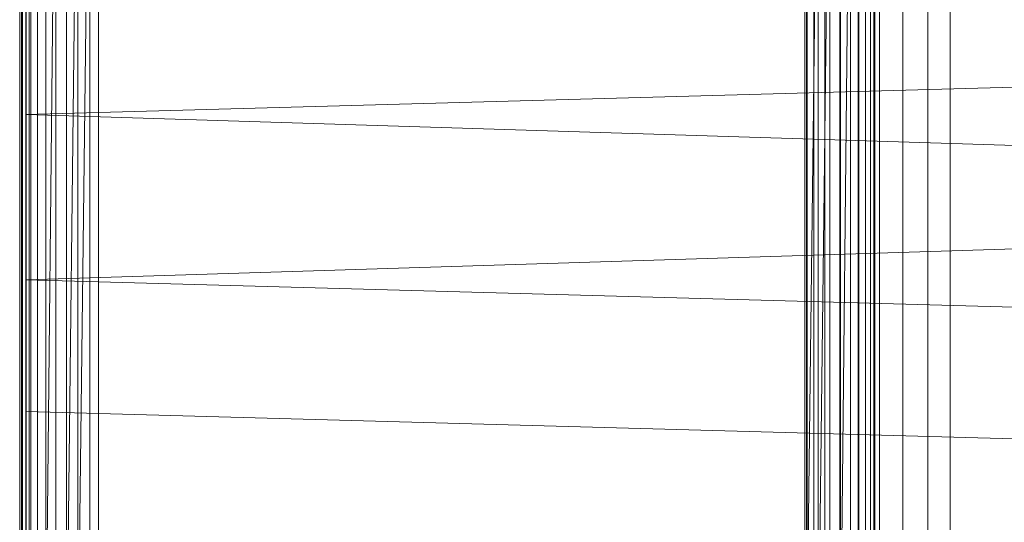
# Model space of a CAD drawing. Header units: metres. Extents: x 397.7 to 427.5, y 12.7 to 28.4.
# Tile 53 of 142: x 407.5527 to 407.7428, y 26.2484 to 26.3455. Entities that reach past the tile are written whole.
import ezdxf

# ---------------------------------------------------------------- set-up
doc = ezdxf.new("R2010")
doc.units = ezdxf.units.M
doc.layers.add('A-DETL-____-MBND', color=7, linetype='Continuous', lineweight=18)

# ---------------------------------------------------------------- blocks, each defined once
blk = doc.blocks.new('Family - Inodor P2-153200-05_CLI_AIRE_P2')
at = {"layer": 'A-DETL-____-MBND', "color": 253, "true_color": 0xaaaaaa}
for p, q in [((0.00056, 0.01465), (0.00056, 0.38826)), ((0.00056, 0.01465), (0.00056, 0.38826)), ((0.16489, 0.38826), (0.16489, 0.01465)), ((0.16489, 0.38826), (0.16489, 0.01465)), ((0, 0.36417), (0, 0.03582)), ((0, 0.03582), (0, 0.36417)), ((0.00056, 0.36417), (0.00056, 0.03582)), ((0.00056, 0.03582), (0.00056, 0.36417)), ((0.15833, 0.36132), (0.15833, 0.04336)), ((0.16188, 0.3615), (0.16187, 0.04318)), ((0.16598, 0.36171), (0.16598, 0.04297)), ((0.17052, 0.36194), (0.17052, 0.04274)), ((0.17536, 0.36218), (0.17536, 0.04249)), ((0.17966, 0.04228), (0.17966, 0.3624)), ((0.15161, 0.36098), (0.15161, 0.0437)), ((0.15205, 0.361), (0.15205, 0.04368)), ((0.15334, 0.36106), (0.15334, 0.04361)), ((0.15546, 0.36117), (0.15546, 0.04351)), ((0.01521, 0.35403), (0.01521, 0.05064)), ((0.01521, 0.35403), (0.01521, 0.05064)), ((0.00036, 0.10805), (0.00036, 0.29485)), ((0.00036, 0.10805), (0.00036, 0.29485)), ((0.00056, 0.10805), (0.00056, 0.29485)), ((0.00056, 0.29485), (0.00056, 0.10805)), ((0.00056, 0.10805), (0.00056, 0.29485)), ((0.00116, 0.10805), (0.00116, 0.29485)), ((0.00116, 0.29485), (0.00116, 0.10805)), ((0.00116, 0.10805), (0.00116, 0.29485)), ((0.00213, 0.10805), (0.00213, 0.29485)), ((0.00213, 0.29485), (0.00213, 0.10805)), ((0.00213, 0.10805), (0.00213, 0.29485)), ((0.00345, 0.10805), (0.00345, 0.29485)), ((0.00345, 0.29485), (0.00345, 0.10805)), ((0.00345, 0.10805), (0.00345, 0.29485)), ((0.00508, 0.10805), (0.00508, 0.29485)), ((0.00508, 0.29485), (0.00508, 0.10805)), ((0.00696, 0.29485), (0.00508, 0.10805)), ((0.00508, 0.10805), (0.00508, 0.29485)), ((0.00508, 0.10805), (0.00696, 0.29485)), ((0.00696, 0.10805), (0.00696, 0.29485)), ((0.00696, 0.10805), (0.00696, 0.29485)), ((0.00696, 0.10805), (0.00696, 0.29485)), ((0.00904, 0.10805), (0.00904, 0.29485)), ((0.00904, 0.29485), (0.00904, 0.10805)), ((0.01126, 0.29485), (0.00904, 0.10805)), ((0.00904, 0.10805), (0.00904, 0.29485)), ((0.00904, 0.10805), (0.01126, 0.29485)), ((0.01126, 0.10805), (0.01126, 0.29485)), ((0.01354, 0.29485), (0.01126, 0.10805)), ((0.01126, 0.10805), (0.01126, 0.29485)), ((0.01126, 0.10805), (0.01126, 0.29485)), ((0.01126, 0.10805), (0.01354, 0.29485)), ((0.01354, 0.10805), (0.01354, 0.29485)), ((0.01354, 0.29485), (0.01354, 0.10805)), ((0.01354, 0.10805), (0.01354, 0.29485)), ((0.15191, 0.10805), (0.15191, 0.29485)), ((0.15191, 0.29485), (0.15191, 0.10805)), ((0.15419, 0.29485), (0.15191, 0.10805)), ((0.15191, 0.10805), (0.15191, 0.29485)), ((0.15191, 0.10805), (0.15419, 0.29485)), ((0.15419, 0.10805), (0.15419, 0.29485)), ((0.15641, 0.29485), (0.15419, 0.10805)), ((0.15419, 0.10805), (0.15419, 0.29485)), ((0.15419, 0.10805), (0.15419, 0.29485)), ((0.15419, 0.10805), (0.15641, 0.29485)), ((0.15641, 0.10805), (0.15641, 0.29485)), ((0.15641, 0.10805), (0.15641, 0.29485)), ((0.15641, 0.10805), (0.15641, 0.29485)), ((0.15849, 0.10805), (0.15849, 0.29485)), ((0.15849, 0.29485), (0.15849, 0.10805)), ((0.16037, 0.29485), (0.15849, 0.10805)), ((0.15849, 0.10805), (0.15849, 0.29485)), ((0.15849, 0.10805), (0.16037, 0.29485)), ((0.16037, 0.10805), (0.16037, 0.29485)), ((0.16037, 0.10805), (0.16037, 0.29485)), ((0.16037, 0.10805), (0.16037, 0.29485)), ((0.162, 0.10805), (0.162, 0.29485)), ((0.162, 0.29485), (0.162, 0.10805)), ((0.162, 0.10805), (0.162, 0.29485)), ((0.16332, 0.10805), (0.16332, 0.29485)), ((0.16332, 0.29485), (0.16332, 0.10805)), ((0.16332, 0.10805), (0.16332, 0.29485)), ((0.16429, 0.10805), (0.16429, 0.29485)), ((0.16429, 0.29485), (0.16429, 0.10805)), ((0.16429, 0.10805), (0.16429, 0.29485)), ((0.16489, 0.10805), (0.16489, 0.29485)), ((0.16489, 0.29485), (0.16489, 0.10805)), ((0.16489, 0.10805), (0.16489, 0.29485)), ((0.16509, 0.29485), (0.16509, 0.10805)), ((0.16509, 0.29485), (0.16509, 0.10805)), ((0.00127, 0.11722), (0.00127, 0.28262)), ((0.00127, 0.13284), (0.00127, 0.26701)), ((0.00127, 0.267), (0.00127, 0.13339)), ((0.00186, 0.13288), (0.00186, 0.26697)), ((0.00186, 0.13288), (0.00186, 0.26697)), ((0.00186, 0.26697), (0.00186, 0.13288)), ((0.00186, 0.13288), (0.00186, 0.26697)), ((0.00127, 0.2159), (0.00127, 0.24131)), ((0.51095, 0.22997), (0.00127, 0.2159)), ((0.51095, 0.19991), (0.00127, 0.2159)), ((0.00127, 0.18393), (0.00127, 0.2159)), ((0.51095, 0.19991), (0.00127, 0.18393)), ((0.51095, 0.16986), (0.00127, 0.18393)), ((0.00127, 0.15852), (0.00127, 0.18393)), ((0.51095, 0.14444), (0.00127, 0.15852)), ((0.00127, 0.13475), (0.00127, 0.15852))]:
    blk.add_line(p, q, dxfattribs=at)
blk = doc.blocks.new('LONDR55-XX_ZZ-ARQ-CAA-M3D-Londres55_ifc-1-05_CLI_AIRE_P2')
at = {"layer": 'A-DETL-____-MBND', "color": 253, "lineweight": 18, "true_color": 0xaaaaaa}
blk.add_blockref('Family - Inodor P2-153200-05_CLI_AIRE_P2', (407.55268, 26.11126), dxfattribs=at)

msp = doc.modelspace()

# ---------------------------------------------------------------- block references
at = {"lineweight": 5}
msp.add_blockref('LONDR55-XX_ZZ-ARQ-CAA-M3D-Londres55_ifc-1-05_CLI_AIRE_P2', (0, 0), dxfattribs=at)

doc.saveas('drawing.dxf')
